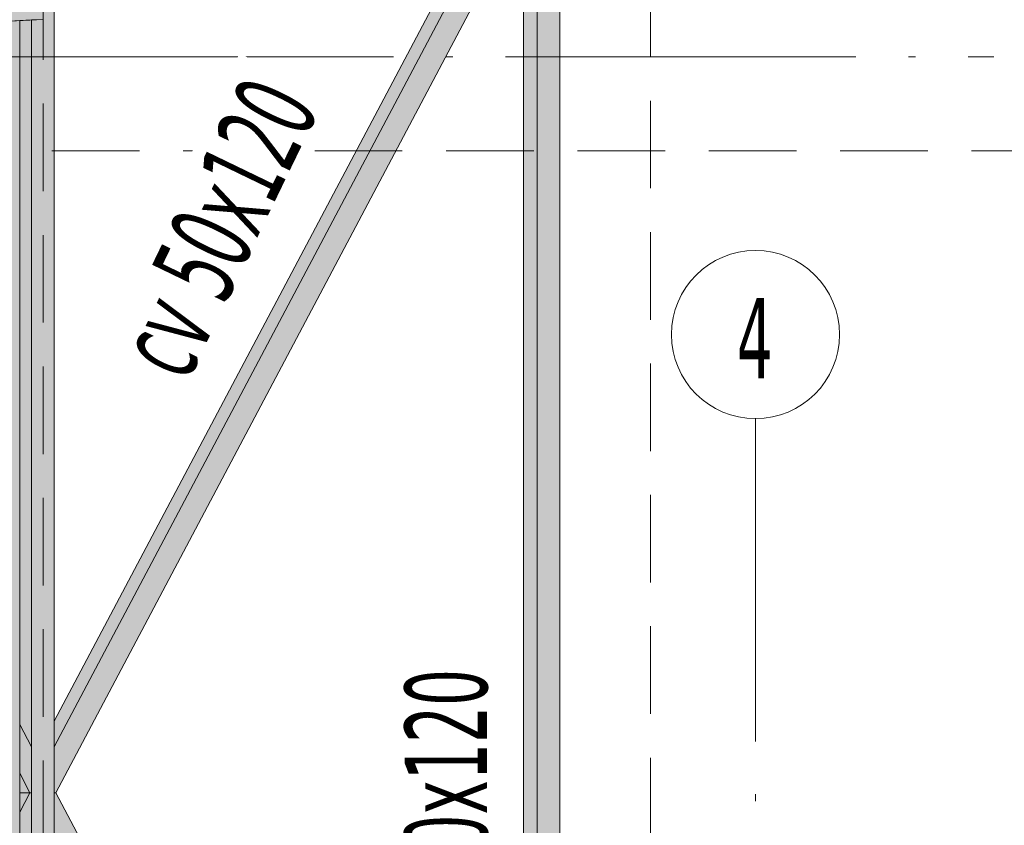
# Model space of a CAD drawing. Header units: millimetres. Extents: x 0 to 1517, y -116 to 725.
# Tile 120 of 256: x 1103 to 1131, y 65 to 88. Entities that reach past the tile are written whole.
import ezdxf

# ---------------------------------------------------------------- set-up
doc = ezdxf.new("R2010")
doc.units = ezdxf.units.MM
doc.linetypes.add('CADWORK_12', pattern=[3.75, 2.5, -1.25])
doc.linetypes.add('CADWORK_5', pattern=[13.2, 10, -1.5, 0.2, -1.5])
doc.layers.add('Ech.1_75', color=7, linetype='Continuous')
doc.styles.add('tahoma-', font='txt', dxfattribs={"height": 1})

msp = doc.modelspace()

# ---------------------------------------------------------------- hatches: boundary and pattern name
at = {"layer": 'Ech.1_75', "linetype": 'Continuous', "lineweight": 5, "true_color": 0xe0d9d1, "transparency": 33554687}
for points in [[(1117.464, 93.322), (1117.076, 93.322), (1103.683, 68.028), (1103.683, 67.295), (1117.464, 93.322)], [(1103.683, 65.988), (1103.728, 65.988), (1117.464, 91.93), (1117.464, 93.322), (1103.683, 67.295), (1103.683, 65.988)], [(1102.991, 65.988), (1103.036, 65.988), (1103.036, 67.295), (1102.698, 67.934), (1102.698, 66.542), (1102.991, 65.988)], [(1102.698, 65.988), (1102.991, 65.988), (1102.698, 66.542), (1102.698, 65.988)], [(1102.991, 65.988), (1102.698, 65.988), (1102.698, 65.434), (1102.991, 65.988)], [(1103.036, 65.988), (1102.991, 65.988), (1102.698, 65.434), (1102.698, 64.043), (1103.036, 64.682), (1103.036, 65.988)], [(1103.728, 65.988), (1103.683, 65.988), (1103.683, 64.682), (1117.464, 38.655), (1117.464, 40.047), (1103.728, 65.988)]]:
    msp.add_hatch(color=254, dxfattribs=at).paths.add_polyline_path(points)
at = {"layer": 'Ech.1_75', "linetype": 'Continuous', "lineweight": 5, "true_color": 0xe0d1b3, "transparency": 33554687}
for points in [[(1103.683, 92.455), (1103.364, 92.455), (1103.364, 88.058), (1103.036, 88.042), (1103.036, 26.988), (1103.683, 26.988), (1103.683, 92.455)], [(1117.464, 38.655), (1117.464, 38.655), (1117.464, 37.988), (1117.464, 37.988), (1117.464, 26.988), (1118.111, 26.988), (1118.111, 92.455), (1117.464, 92.455), (1117.464, 38.655)], [(1117.076, 40.779), (1117.464, 40.047), (1117.464, 91.93), (1117.076, 91.198), (1117.076, 40.779)], [(1103.036, 88.042), (1102.698, 88.024), (1102.698, 67.934), (1103.036, 67.295), (1103.036, 88.042)]]:
    msp.add_hatch(color=254, dxfattribs=at).paths.add_polyline_path(points)
at = {"layer": 'Ech.1_75', "linetype": 'Continuous', "lineweight": 5, "true_color": 0xf7e0b3, "transparency": 33554687}
for points in [[(981.404, 87.785), (1098.031, 87.785), (1103.364, 88.058), (1103.364, 89.153), (976.071, 89.153), (976.071, 88.058), (981.404, 87.785)], [(1102.404, -16.012), (1102.698, -16.012), (1102.698, 88.024), (1102.404, 88.009), (1102.404, -16.012)]]:
    msp.add_hatch(color=254, dxfattribs=at).paths.add_polyline_path(points)

# ---------------------------------------------------------------- linework, layer by layer
at = {"layer": 'Ech.1_75', "color": 5, "linetype": 'CADWORK_12', "lineweight": 5}
for points in [[(1103.364, 86.988), (1103.364, 169.988), (975.698, 169.988), (975.698, 86.988), (1103.364, 86.988)], [(1120.698, 160.322), (1087.364, 160.322), (1087.364, 26.988), (1120.698, 26.988), (1120.698, 160.322)], [(975.698, 86.988), (975.698, -89.345), (1103.364, -89.345), (1103.364, 86.988), (975.698, 86.988)]]:
    msp.add_lwpolyline(points, close=True, dxfattribs=at)
at = {"layer": 'Ech.1_75', "color": 7, "linetype": 'Continuous', "lineweight": 5}
for points in [[(1117.464, 93.322), (1117.076, 93.322), (1103.683, 68.028), (1103.683, 67.295), (1117.464, 93.322)], [(1103.683, 65.988), (1103.728, 65.988), (1117.464, 91.93), (1117.464, 93.322), (1103.683, 67.295), (1103.683, 65.988)], [(1103.683, 92.455), (1103.364, 92.455), (1103.364, 88.058), (1103.036, 88.042), (1103.036, 26.988), (1103.683, 26.988), (1103.683, 92.455)], [(1117.464, 38.655), (1117.464, 38.655), (1117.464, 37.988), (1117.464, 37.988), (1117.464, 26.988), (1118.111, 26.988), (1118.111, 92.455), (1117.464, 92.455), (1117.464, 38.655)], [(1117.076, 40.779), (1117.464, 40.047), (1117.464, 91.93), (1117.076, 91.198), (1117.076, 40.779)], [(981.404, 87.785), (1098.031, 87.785), (1103.364, 88.058), (1103.364, 89.153), (976.071, 89.153), (976.071, 88.058), (981.404, 87.785)], [(1102.404, -16.012), (1102.698, -16.012), (1102.698, 88.024), (1102.404, 88.009), (1102.404, -16.012)], [(1103.036, 88.042), (1102.698, 88.024), (1102.698, 67.934), (1103.036, 67.295), (1103.036, 88.042)], [(1102.991, 65.988), (1103.036, 65.988), (1103.036, 67.295), (1102.698, 67.934), (1102.698, 66.542), (1102.991, 65.988)], [(1102.698, 65.988), (1102.991, 65.988), (1102.698, 66.542), (1102.698, 65.988)], [(1102.991, 65.988), (1102.698, 65.988), (1102.698, 65.434), (1102.991, 65.988)], [(1103.036, 65.988), (1102.991, 65.988), (1102.698, 65.434), (1102.698, 64.043), (1103.036, 64.682), (1103.036, 65.988)], [(1103.728, 65.988), (1103.683, 65.988), (1103.683, 64.682), (1117.464, 38.655), (1117.464, 40.047), (1103.728, 65.988)]]:
    msp.add_lwpolyline(points, close=True, dxfattribs=at)
at = {"layer": 'Ech.1_75', "color": 5, "linetype": 'CADWORK_5', "lineweight": 5}
msp.add_lwpolyline([(1103.364, 86.988), (1130.504, 86.988)], dxfattribs=at)
at = {"layer": 'Ech.1_75', "color": 190, "linetype": 'CADWORK_12', "lineweight": 5}
msp.add_lwpolyline([(961.117, 84.31), (1236.672, 84.31)], dxfattribs=at)

# ---------------------------------------------------------------- wipeouts: each hides what was drawn before it
at = {"linetype": 'Continuous'}
msp.add_wipeout([(1123.698, 76.664), (1123.713, 76.664), (1123.728, 76.664), (1123.743, 76.665), (1123.758, 76.665), (1123.773, 76.665), (1123.788, 76.666), (1123.803, 76.667), (1123.818, 76.667), (1123.833, 76.668), (1123.848, 76.669), (1123.863, 76.67), (1123.878, 76.671), (1123.894, 76.672), (1123.909, 76.673), (1123.924, 76.675), (1123.939, 76.676), (1123.954, 76.678), (1123.969, 76.68), (1123.984, 76.681), (1123.999, 76.683), (1124.013, 76.685), (1124.028, 76.687), (1124.043, 76.689), (1124.058, 76.691), (1124.073, 76.694), (1124.088, 76.696), (1124.103, 76.699), (1124.118, 76.701), (1124.133, 76.704), (1124.147, 76.707), (1124.162, 76.71), (1124.177, 76.713), (1124.192, 76.716), (1124.207, 76.719), (1124.221, 76.722), (1124.236, 76.725), (1124.251, 76.729), (1124.265, 76.732), (1124.28, 76.736), (1124.295, 76.74), (1124.309, 76.743), (1124.324, 76.747), (1124.338, 76.751), (1124.353, 76.755), (1124.367, 76.76), (1124.382, 76.764), (1124.396, 76.768), (1124.411, 76.773), (1124.425, 76.777), (1124.439, 76.782), (1124.454, 76.786), (1124.468, 76.791), (1124.482, 76.796), (1124.496, 76.801), (1124.511, 76.806), (1124.525, 76.811), (1124.539, 76.816), (1124.553, 76.822), (1124.567, 76.827), (1124.581, 76.833), (1124.595, 76.838), (1124.609, 76.844), (1124.623, 76.85), (1124.637, 76.856), (1124.651, 76.862), (1124.665, 76.868), (1124.678, 76.874), (1124.692, 76.88), (1124.706, 76.886), (1124.72, 76.893), (1124.733, 76.899), (1124.747, 76.906), (1124.76, 76.912), (1124.774, 76.919), (1124.787, 76.926), (1124.801, 76.933), (1124.814, 76.94), (1124.827, 76.947), (1124.841, 76.954), (1124.854, 76.961), (1124.867, 76.968), (1124.88, 76.976), (1124.893, 76.983), (1124.906, 76.991), (1124.919, 76.998), (1124.932, 77.006), (1124.945, 77.014), (1124.958, 77.022), (1124.971, 77.03), (1124.984, 77.038), (1124.996, 77.046), (1125.009, 77.054), (1125.022, 77.062), (1125.034, 77.071), (1125.047, 77.079), (1125.059, 77.088), (1125.072, 77.096), (1125.084, 77.105), (1125.096, 77.114), (1125.108, 77.123), (1125.121, 77.131), (1125.133, 77.14), (1125.145, 77.15), (1125.157, 77.159), (1125.169, 77.168), (1125.181, 77.177), (1125.192, 77.186), (1125.204, 77.196), (1125.216, 77.205), (1125.228, 77.215), (1125.239, 77.225), (1125.251, 77.234), (1125.262, 77.244), (1125.274, 77.254), (1125.285, 77.264), (1125.296, 77.274), (1125.307, 77.284), (1125.318, 77.294), (1125.33, 77.304), (1125.341, 77.315), (1125.352, 77.325), (1125.362, 77.335), (1125.373, 77.346), (1125.384, 77.357), (1125.395, 77.367), (1125.405, 77.378), (1125.416, 77.389), (1125.426, 77.399), (1125.437, 77.41), (1125.447, 77.421), (1125.458, 77.432), (1125.468, 77.443), (1125.478, 77.455), (1125.488, 77.466), (1125.498, 77.477), (1125.508, 77.488), (1125.518, 77.5), (1125.528, 77.511), (1125.537, 77.523), (1125.547, 77.534), (1125.557, 77.546), (1125.566, 77.558), (1125.575, 77.57), (1125.585, 77.581), (1125.594, 77.593), (1125.603, 77.605), (1125.612, 77.617), (1125.621, 77.629), (1125.63, 77.641), (1125.639, 77.654), (1125.648, 77.666), (1125.657, 77.678), (1125.666, 77.69), (1125.674, 77.703), (1125.683, 77.715), (1125.691, 77.728), (1125.699, 77.74), (1125.708, 77.753), (1125.716, 77.766), (1125.724, 77.778), (1125.732, 77.791), (1125.74, 77.804), (1125.748, 77.817), (1125.756, 77.83), (1125.763, 77.843), (1125.771, 77.856), (1125.779, 77.869), (1125.786, 77.882), (1125.794, 77.895), (1125.801, 77.908), (1125.808, 77.921), (1125.815, 77.935), (1125.822, 77.948), (1125.829, 77.961), (1125.836, 77.975), (1125.843, 77.988), (1125.85, 78.002), (1125.856, 78.015), (1125.863, 78.029), (1125.869, 78.042), (1125.876, 78.056), (1125.882, 78.07), (1125.888, 78.083), (1125.894, 78.097), (1125.9, 78.111), (1125.906, 78.125), (1125.912, 78.139), (1125.918, 78.153), (1125.924, 78.167), (1125.929, 78.181), (1125.935, 78.195), (1125.94, 78.209), (1125.945, 78.223), (1125.951, 78.237), (1125.956, 78.251), (1125.961, 78.265), (1125.966, 78.28), (1125.971, 78.294), (1125.976, 78.308), (1125.98, 78.323), (1125.985, 78.337), (1125.989, 78.351), (1125.994, 78.366), (1125.998, 78.38), (1126.002, 78.395), (1126.007, 78.409), (1126.011, 78.424), (1126.015, 78.438), (1126.019, 78.453), (1126.022, 78.467), (1126.026, 78.482), (1126.03, 78.497), (1126.033, 78.511), (1126.037, 78.526), (1126.04, 78.541), (1126.043, 78.555), (1126.046, 78.57), (1126.049, 78.585), (1126.052, 78.6), (1126.055, 78.614), (1126.058, 78.629), (1126.061, 78.644), (1126.063, 78.659), (1126.066, 78.674), (1126.068, 78.689), (1126.07, 78.704), (1126.073, 78.719), (1126.075, 78.734), (1126.077, 78.748), (1126.079, 78.763), (1126.081, 78.778), (1126.082, 78.793), (1126.084, 78.808), (1126.086, 78.823), (1126.087, 78.838), (1126.088, 78.853), (1126.09, 78.868), (1126.091, 78.883), (1126.092, 78.898), (1126.093, 78.914), (1126.094, 78.929), (1126.095, 78.944), (1126.095, 78.959), (1126.096, 78.974), (1126.097, 78.989), (1126.097, 79.004), (1126.097, 79.019), (1126.098, 79.034), (1126.098, 79.049), (1126.098, 79.064), (1126.098, 79.079), (1126.098, 79.094), (1126.097, 79.109), (1126.097, 79.125), (1126.097, 79.14), (1126.096, 79.155), (1126.095, 79.17), (1126.095, 79.185), (1126.094, 79.2), (1126.093, 79.215), (1126.092, 79.23), (1126.091, 79.245), (1126.09, 79.26), (1126.088, 79.275), (1126.087, 79.29), (1126.086, 79.305), (1126.084, 79.32), (1126.082, 79.335), (1126.081, 79.35), (1126.079, 79.365), (1126.077, 79.38), (1126.075, 79.395), (1126.073, 79.41), (1126.07, 79.425), (1126.068, 79.44), (1126.066, 79.455), (1126.063, 79.469), (1126.061, 79.484), (1126.058, 79.499), (1126.055, 79.514), (1126.052, 79.529), (1126.049, 79.544), (1126.046, 79.558), (1126.043, 79.573), (1126.04, 79.588), (1126.037, 79.602), (1126.033, 79.617), (1126.03, 79.632), (1126.026, 79.646), (1126.022, 79.661), (1126.019, 79.676), (1126.015, 79.69), (1126.011, 79.705), (1126.007, 79.719), (1126.002, 79.734), (1125.998, 79.748), (1125.994, 79.763), (1125.989, 79.777), (1125.985, 79.791), (1125.98, 79.806), (1125.976, 79.82), (1125.971, 79.834), (1125.966, 79.849), (1125.961, 79.863), (1125.956, 79.877), (1125.951, 79.891), (1125.945, 79.905), (1125.94, 79.92), (1125.935, 79.934), (1125.929, 79.948), (1125.924, 79.962), (1125.918, 79.976), (1125.912, 79.99), (1125.906, 80.004), (1125.9, 80.017), (1125.894, 80.031), (1125.888, 80.045), (1125.882, 80.059), (1125.876, 80.072), (1125.869, 80.086), (1125.863, 80.1), (1125.856, 80.113), (1125.85, 80.127), (1125.843, 80.14), (1125.836, 80.154), (1125.829, 80.167), (1125.822, 80.181), (1125.815, 80.194), (1125.808, 80.207), (1125.801, 80.22), (1125.794, 80.234), (1125.786, 80.247), (1125.779, 80.26), (1125.771, 80.273), (1125.763, 80.286), (1125.756, 80.299), (1125.748, 80.312), (1125.74, 80.325), (1125.732, 80.337), (1125.724, 80.35), (1125.716, 80.363), (1125.708, 80.376), (1125.699, 80.388), (1125.691, 80.401), (1125.683, 80.413), (1125.674, 80.426), (1125.666, 80.438), (1125.657, 80.45), (1125.648, 80.463), (1125.639, 80.475), (1125.63, 80.487), (1125.621, 80.499), (1125.612, 80.511), (1125.603, 80.523), (1125.594, 80.535), (1125.585, 80.547), (1125.575, 80.559), (1125.566, 80.571), (1125.557, 80.582), (1125.547, 80.594), (1125.537, 80.606), (1125.528, 80.617), (1125.518, 80.629), (1125.508, 80.64), (1125.498, 80.651), (1125.488, 80.663), (1125.478, 80.674), (1125.468, 80.685), (1125.458, 80.696), (1125.447, 80.707), (1125.437, 80.718), (1125.426, 80.729), (1125.416, 80.74), (1125.405, 80.751), (1125.395, 80.761), (1125.384, 80.772), (1125.373, 80.782), (1125.362, 80.793), (1125.352, 80.803), (1125.341, 80.814), (1125.33, 80.824), (1125.318, 80.834), (1125.307, 80.844), (1125.296, 80.854), (1125.285, 80.864), (1125.274, 80.874), (1125.262, 80.884), (1125.251, 80.894), (1125.239, 80.904), (1125.228, 80.913), (1125.216, 80.923), (1125.204, 80.933), (1125.192, 80.942), (1125.181, 80.951), (1125.169, 80.961), (1125.157, 80.97), (1125.145, 80.979), (1125.133, 80.988), (1125.121, 80.997), (1125.108, 81.006), (1125.096, 81.015), (1125.084, 81.023), (1125.072, 81.032), (1125.059, 81.041), (1125.047, 81.049), (1125.034, 81.058), (1125.022, 81.066), (1125.009, 81.074), (1124.996, 81.082), (1124.984, 81.091), (1124.971, 81.099), (1124.958, 81.107), (1124.945, 81.114), (1124.932, 81.122), (1124.919, 81.13), (1124.906, 81.138), (1124.893, 81.145), (1124.88, 81.153), (1124.867, 81.16), (1124.854, 81.167), (1124.841, 81.175), (1124.827, 81.182), (1124.814, 81.189), (1124.801, 81.196), (1124.787, 81.203), (1124.774, 81.209), (1124.76, 81.216), (1124.747, 81.223), (1124.733, 81.229), (1124.72, 81.236), (1124.706, 81.242), (1124.692, 81.248), (1124.678, 81.255), (1124.665, 81.261), (1124.651, 81.267), (1124.637, 81.273), (1124.623, 81.279), (1124.609, 81.284), (1124.595, 81.29), (1124.581, 81.296), (1124.567, 81.301), (1124.553, 81.307), (1124.539, 81.312), (1124.525, 81.317), (1124.511, 81.322), (1124.496, 81.327), (1124.482, 81.332), (1124.468, 81.337), (1124.454, 81.342), (1124.439, 81.347), (1124.425, 81.351), (1124.411, 81.356), (1124.396, 81.36), (1124.382, 81.365), (1124.367, 81.369), (1124.353, 81.373), (1124.338, 81.377), (1124.324, 81.381), (1124.309, 81.385), (1124.295, 81.389), (1124.28, 81.393), (1124.265, 81.396), (1124.251, 81.4), (1124.236, 81.403), (1124.221, 81.406), (1124.207, 81.41), (1124.192, 81.413), (1124.177, 81.416), (1124.162, 81.419), (1124.147, 81.422), (1124.133, 81.424), (1124.118, 81.427), (1124.103, 81.43), (1124.088, 81.432), (1124.073, 81.435), (1124.058, 81.437), (1124.043, 81.439), (1124.028, 81.441), (1124.013, 81.443), (1123.999, 81.445), (1123.984, 81.447), (1123.969, 81.449), (1123.954, 81.451), (1123.939, 81.452), (1123.924, 81.454), (1123.909, 81.455), (1123.894, 81.456), (1123.878, 81.457), (1123.863, 81.458), (1123.848, 81.459), (1123.833, 81.46), (1123.818, 81.461), (1123.803, 81.462), (1123.788, 81.463), (1123.773, 81.463), (1123.758, 81.463), (1123.743, 81.464), (1123.728, 81.464), (1123.713, 81.464), (1123.698, 81.464), (1123.683, 81.464), (1123.668, 81.464), (1123.652, 81.464), (1123.637, 81.463), (1123.622, 81.463), (1123.607, 81.463), (1123.592, 81.462), (1123.577, 81.461), (1123.562, 81.46), (1123.547, 81.459), (1123.532, 81.458), (1123.517, 81.457), (1123.502, 81.456), (1123.487, 81.455), (1123.472, 81.454), (1123.457, 81.452), (1123.442, 81.451), (1123.427, 81.449), (1123.412, 81.447), (1123.397, 81.445), (1123.382, 81.443), (1123.367, 81.441), (1123.352, 81.439), (1123.337, 81.437), (1123.322, 81.435), (1123.307, 81.432), (1123.293, 81.43), (1123.278, 81.427), (1123.263, 81.424), (1123.248, 81.422), (1123.233, 81.419), (1123.218, 81.416), (1123.204, 81.413), (1123.189, 81.41), (1123.174, 81.406), (1123.159, 81.403), (1123.145, 81.4), (1123.13, 81.396), (1123.115, 81.393), (1123.101, 81.389), (1123.086, 81.385), (1123.072, 81.381), (1123.057, 81.377), (1123.043, 81.373), (1123.028, 81.369), (1123.014, 81.365), (1122.999, 81.36), (1122.985, 81.356), (1122.97, 81.351), (1122.956, 81.347), (1122.942, 81.342), (1122.927, 81.337), (1122.913, 81.332), (1122.899, 81.327), (1122.885, 81.322), (1122.871, 81.317), (1122.856, 81.312), (1122.842, 81.307), (1122.828, 81.301), (1122.814, 81.296), (1122.8, 81.29), (1122.786, 81.284), (1122.772, 81.279), (1122.758, 81.273), (1122.745, 81.267), (1122.731, 81.261), (1122.717, 81.255), (1122.703, 81.248), (1122.689, 81.242), (1122.676, 81.236), (1122.662, 81.229), (1122.649, 81.223), (1122.635, 81.216), (1122.622, 81.209), (1122.608, 81.203), (1122.595, 81.196), (1122.581, 81.189), (1122.568, 81.182), (1122.555, 81.175), (1122.541, 81.167), (1122.528, 81.16), (1122.515, 81.153), (1122.502, 81.145), (1122.489, 81.138), (1122.476, 81.13), (1122.463, 81.122), (1122.45, 81.114), (1122.437, 81.107), (1122.424, 81.099), (1122.412, 81.091), (1122.399, 81.082), (1122.386, 81.074), (1122.374, 81.066), (1122.361, 81.058), (1122.349, 81.049), (1122.336, 81.041), (1122.324, 81.032), (1122.312, 81.023), (1122.299, 81.015), (1122.287, 81.006), (1122.275, 80.997), (1122.263, 80.988), (1122.251, 80.979), (1122.239, 80.97), (1122.227, 80.961), (1122.215, 80.951), (1122.203, 80.942), (1122.191, 80.933), (1122.18, 80.923), (1122.168, 80.913), (1122.156, 80.904), (1122.145, 80.894), (1122.133, 80.884), (1122.122, 80.874), (1122.111, 80.864), (1122.099, 80.854), (1122.088, 80.844), (1122.077, 80.834), (1122.066, 80.824), (1122.055, 80.814), (1122.044, 80.803), (1122.033, 80.793), (1122.022, 80.782), (1122.011, 80.772), (1122.001, 80.761), (1121.99, 80.751), (1121.979, 80.74), (1121.969, 80.729), (1121.959, 80.718), (1121.948, 80.707), (1121.938, 80.696), (1121.928, 80.685), (1121.918, 80.674), (1121.907, 80.663), (1121.897, 80.651), (1121.887, 80.64), (1121.878, 80.629), (1121.868, 80.617), (1121.858, 80.606), (1121.848, 80.594), (1121.839, 80.582), (1121.829, 80.571), (1121.82, 80.559), (1121.811, 80.547), (1121.801, 80.535), (1121.792, 80.523), (1121.783, 80.511), (1121.774, 80.499), (1121.765, 80.487), (1121.756, 80.475), (1121.747, 80.463), (1121.738, 80.45), (1121.73, 80.438), (1121.721, 80.426), (1121.713, 80.413), (1121.704, 80.401), (1121.696, 80.388), (1121.688, 80.376), (1121.679, 80.363), (1121.671, 80.35), (1121.663, 80.337), (1121.655, 80.325), (1121.647, 80.312), (1121.64, 80.299), (1121.632, 80.286), (1121.624, 80.273), (1121.617, 80.26), (1121.609, 80.247), (1121.602, 80.234), (1121.595, 80.22), (1121.587, 80.207), (1121.58, 80.194), (1121.573, 80.181), (1121.566, 80.167), (1121.559, 80.154), (1121.552, 80.14), (1121.546, 80.127), (1121.539, 80.113), (1121.533, 80.1), (1121.526, 80.086), (1121.52, 80.072), (1121.513, 80.059), (1121.507, 80.045), (1121.501, 80.031), (1121.495, 80.017), (1121.489, 80.004), (1121.483, 79.99), (1121.478, 79.976), (1121.472, 79.962), (1121.466, 79.948), (1121.461, 79.934), (1121.455, 79.92), (1121.45, 79.905), (1121.445, 79.891), (1121.44, 79.877), (1121.435, 79.863), (1121.43, 79.849), (1121.425, 79.834), (1121.42, 79.82), (1121.415, 79.806), (1121.411, 79.791), (1121.406, 79.777), (1121.402, 79.763), (1121.397, 79.748), (1121.393, 79.734), (1121.389, 79.719), (1121.385, 79.705), (1121.381, 79.69), (1121.377, 79.676), (1121.373, 79.661), (1121.369, 79.646), (1121.366, 79.632), (1121.362, 79.617), (1121.359, 79.602), (1121.356, 79.588), (1121.352, 79.573), (1121.349, 79.558), (1121.346, 79.544), (1121.343, 79.529), (1121.34, 79.514), (1121.337, 79.499), (1121.335, 79.484), (1121.332, 79.469), (1121.33, 79.455), (1121.327, 79.44), (1121.325, 79.425), (1121.323, 79.41), (1121.321, 79.395), (1121.319, 79.38), (1121.317, 79.365), (1121.315, 79.35), (1121.313, 79.335), (1121.311, 79.32), (1121.31, 79.305), (1121.308, 79.29), (1121.307, 79.275), (1121.306, 79.26), (1121.305, 79.245), (1121.303, 79.23), (1121.302, 79.215), (1121.302, 79.2), (1121.301, 79.185), (1121.3, 79.17), (1121.299, 79.155), (1121.299, 79.14), (1121.298, 79.125), (1121.298, 79.109), (1121.298, 79.094), (1121.298, 79.079), (1121.298, 79.064), (1121.298, 79.049), (1121.298, 79.034), (1121.298, 79.019), (1121.298, 79.004), (1121.299, 78.989), (1121.299, 78.974), (1121.3, 78.959), (1121.301, 78.944), (1121.302, 78.929), (1121.302, 78.914), (1121.303, 78.898), (1121.305, 78.883), (1121.306, 78.868), (1121.307, 78.853), (1121.308, 78.838), (1121.31, 78.823), (1121.311, 78.808), (1121.313, 78.793), (1121.315, 78.778), (1121.317, 78.763), (1121.319, 78.748), (1121.321, 78.734), (1121.323, 78.719), (1121.325, 78.704), (1121.327, 78.689), (1121.33, 78.674), (1121.332, 78.659), (1121.335, 78.644), (1121.337, 78.629), (1121.34, 78.614), (1121.343, 78.6), (1121.346, 78.585), (1121.349, 78.57), (1121.352, 78.555), (1121.356, 78.541), (1121.359, 78.526), (1121.362, 78.511), (1121.366, 78.497), (1121.369, 78.482), (1121.373, 78.467), (1121.377, 78.453), (1121.381, 78.438), (1121.385, 78.424), (1121.389, 78.409), (1121.393, 78.395), (1121.397, 78.38), (1121.402, 78.366), (1121.406, 78.351), (1121.411, 78.337), (1121.415, 78.323), (1121.42, 78.308), (1121.425, 78.294), (1121.43, 78.28), (1121.435, 78.265), (1121.44, 78.251), (1121.445, 78.237), (1121.45, 78.223), (1121.455, 78.209), (1121.461, 78.195), (1121.466, 78.181), (1121.472, 78.167), (1121.478, 78.153), (1121.483, 78.139), (1121.489, 78.125), (1121.495, 78.111), (1121.501, 78.097), (1121.507, 78.083), (1121.513, 78.07), (1121.52, 78.056), (1121.526, 78.042), (1121.533, 78.029), (1121.539, 78.015), (1121.546, 78.002), (1121.552, 77.988), (1121.559, 77.975), (1121.566, 77.961), (1121.573, 77.948), (1121.58, 77.935), (1121.587, 77.921), (1121.595, 77.908), (1121.602, 77.895), (1121.609, 77.882), (1121.617, 77.869), (1121.624, 77.856), (1121.632, 77.843), (1121.64, 77.83), (1121.647, 77.817), (1121.655, 77.804), (1121.663, 77.791), (1121.671, 77.778), (1121.679, 77.766), (1121.688, 77.753), (1121.696, 77.74), (1121.704, 77.728), (1121.713, 77.715), (1121.721, 77.703), (1121.73, 77.69), (1121.738, 77.678), (1121.747, 77.666), (1121.756, 77.654), (1121.765, 77.641), (1121.774, 77.629), (1121.783, 77.617), (1121.792, 77.605), (1121.801, 77.593), (1121.811, 77.581), (1121.82, 77.57), (1121.829, 77.558), (1121.839, 77.546), (1121.848, 77.534), (1121.858, 77.523), (1121.868, 77.511), (1121.878, 77.5), (1121.887, 77.488), (1121.897, 77.477), (1121.907, 77.466), (1121.918, 77.455), (1121.928, 77.443), (1121.938, 77.432), (1121.948, 77.421), (1121.959, 77.41), (1121.969, 77.399), (1121.979, 77.389), (1121.99, 77.378), (1122.001, 77.367), (1122.011, 77.357), (1122.022, 77.346), (1122.033, 77.335), (1122.044, 77.325), (1122.055, 77.315), (1122.066, 77.304), (1122.077, 77.294), (1122.088, 77.284), (1122.099, 77.274), (1122.111, 77.264), (1122.122, 77.254), (1122.133, 77.244), (1122.145, 77.234), (1122.156, 77.225), (1122.168, 77.215), (1122.18, 77.205), (1122.191, 77.196), (1122.203, 77.186), (1122.215, 77.177), (1122.227, 77.168), (1122.239, 77.159), (1122.251, 77.15), (1122.263, 77.14), (1122.275, 77.131), (1122.287, 77.123), (1122.299, 77.114), (1122.312, 77.105), (1122.324, 77.096), (1122.336, 77.088), (1122.349, 77.079), (1122.361, 77.071), (1122.374, 77.062), (1122.386, 77.054), (1122.399, 77.046), (1122.412, 77.038), (1122.424, 77.03), (1122.437, 77.022), (1122.45, 77.014), (1122.463, 77.006), (1122.476, 76.998), (1122.489, 76.991), (1122.502, 76.983), (1122.515, 76.976), (1122.528, 76.968), (1122.541, 76.961), (1122.555, 76.954), (1122.568, 76.947), (1122.581, 76.94), (1122.595, 76.933), (1122.608, 76.926), (1122.622, 76.919), (1122.635, 76.912), (1122.649, 76.906), (1122.662, 76.899), (1122.676, 76.893), (1122.689, 76.886), (1122.703, 76.88), (1122.717, 76.874), (1122.731, 76.868), (1122.745, 76.862), (1122.758, 76.856), (1122.772, 76.85), (1122.786, 76.844), (1122.8, 76.838), (1122.814, 76.833), (1122.828, 76.827), (1122.842, 76.822), (1122.856, 76.816), (1122.871, 76.811), (1122.885, 76.806), (1122.899, 76.801), (1122.913, 76.796), (1122.927, 76.791), (1122.942, 76.786), (1122.956, 76.782), (1122.97, 76.777), (1122.985, 76.773), (1122.999, 76.768), (1123.014, 76.764), (1123.028, 76.76), (1123.043, 76.755), (1123.057, 76.751), (1123.072, 76.747), (1123.086, 76.743), (1123.101, 76.74), (1123.115, 76.736), (1123.13, 76.732), (1123.145, 76.729), (1123.159, 76.725), (1123.174, 76.722), (1123.189, 76.719), (1123.204, 76.716), (1123.218, 76.713), (1123.233, 76.71), (1123.248, 76.707), (1123.263, 76.704), (1123.278, 76.701), (1123.293, 76.699), (1123.307, 76.696), (1123.322, 76.694), (1123.337, 76.691), (1123.352, 76.689), (1123.367, 76.687), (1123.382, 76.685), (1123.397, 76.683), (1123.412, 76.681), (1123.427, 76.68), (1123.442, 76.678), (1123.457, 76.676), (1123.472, 76.675), (1123.487, 76.673), (1123.502, 76.672), (1123.517, 76.671), (1123.532, 76.67), (1123.547, 76.669), (1123.562, 76.668), (1123.577, 76.667), (1123.592, 76.667), (1123.607, 76.666), (1123.622, 76.665), (1123.637, 76.665), (1123.652, 76.665), (1123.668, 76.664), (1123.683, 76.664)], dxfattribs=at).dxf.layer = 'Ech.1_75'

# ---------------------------------------------------------------- next in the draw order: linework, layer by layer
at = {"layer": 'Ech.1_75', "color": 7, "linetype": 'CADWORK_5', "lineweight": 5}
msp.add_lwpolyline([(1123.698, 54.25), (1123.698, 76.664)], dxfattribs=at)
at = {"layer": 'Ech.1_75', "color": 7, "lineweight": 5}
msp.add_circle((1123.698, 79.064), 2.4, dxfattribs=at)

# ---------------------------------------------------------------- next in the draw order: texts
at = {"layer": 'Ech.1_75', "color": 7, "linetype": 'Continuous', "style": 'tahoma-', "width": 0.6}
msp.add_text('4', height=2.298, dxfattribs=at).set_placement((1123.163, 77.814))
at = {"layer": 'Ech.1_75', "color": 7, "linetype": 'Continuous', "char_height": 2.5, "attachment_point": 1, "style": 'tahoma-', "bg_fill": 3, "box_fill_scale": 1.15, "bg_fill_color": 256, "bg_fill_true_color": 13158600, "bg_fill_transparency": 33554687}
for s, insert, rotation in [('\\A1;\\fTahoma|b0|i0;\\W0.600000;\\H2.366100;cv 50x120', (1105.336, 78.693), 64.2169), ('\\A1;\\fTahoma|b0|i0;\\W0.600000;\\H2.347700;50x120', (1113.688, 63.251), 90)]:
    msp.add_mtext(s, dxfattribs=dict(at, insert=insert, rotation=rotation))

doc.saveas('drawing.dxf')
